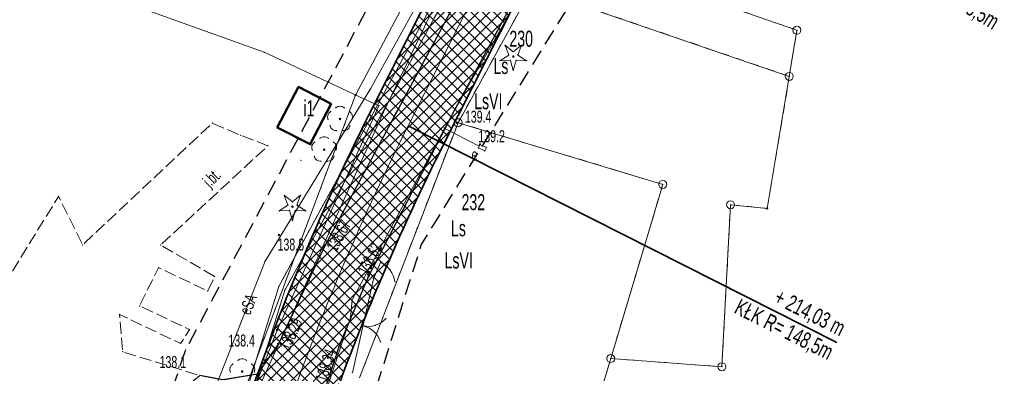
# Model space of a CAD drawing. Extents: x 6456700 to 6518119, y 5963420 to 5980059.
# Tile 32 of 256: x 6511633 to 6511694, y 5964024 to 5964046. Entities that reach past the tile are written whole.
import ezdxf
from ezdxf.enums import TextEntityAlignment as Align

# ---------------------------------------------------------------- set-up
doc = ezdxf.new("R2010")
doc.units = 0
doc.header["$MEASUREMENT"] = 0
for name, pattern in [('L_0_03', [1, 0.5, -0.5]), ('L_0_04', [1.5, 1, -0.5]), ('L_0_52', [1, 0.75, -0.25])]:
    doc.linetypes.add(name, pattern=pattern)
doc.layers.get('0').update_dxf_attribs({"color": 2, "linetype": 'CONTINUOUS', "lineweight": 5})
for name, color, linetype, lineweight in [('18mm Kreska ciągła', 7, 'CONTINUOUS', 18), ('202_punkt_graniczny', 7, 'CONTINUOUS', 18), ('203_punkt_graniczny', 7, 'CONTINUOUS', 18), ('209_oznaczenie_konturu_klasyfikacyjnego', 96, 'CONTINUOUS', 18), ('210_oznaczenie_konturu_uzytku_gruntowego', 96, 'CONTINUOUS', 18), ('211_numer_dzialki_ewidencyjnej', 7, 'CONTINUOUS', 18), ('218_kontur_uzytku_gruntowego', 96, 'L_0_03', 18), ('219_dzialka_ewidencyjna', 7, 'CONTINUOUS', 18), ('312_budynek_ewidencyjny', 7, 'CONTINUOUS', 18), ('312_oznaczenie_budynku_ewidencyjnego_Atr117', 7, 'CONTINUOUS', 18), ('35mm Ciągła', 7, 'CONTINUOUS', 35), ('brama', 7, 'CONTINUOUS', 18), ('drzewo_iglaste', 7, 'CONTINUOUS', 18), ('drzewo_lisciaste', 7, 'CONTINUOUS', 18), ('furtka', 7, 'CONTINUOUS', 18), ('jezdnia', 7, 'CONTINUOUS', 18), ('jezdnia_Atr17', 7, 'CONTINUOUS', 18), ('komora_podziemna', 7, 'CONTINUOUS', 18), ('komora_podziemna_Atr17', 7, 'CONTINUOUS', 18), ('kraweznik', 7, 'CONTINUOUS', 18), ('ogrodzenie_trwale', 7, 'CONTINUOUS', 18), ('pikieta_naturalna', 7, 'CONTINUOUS', 18), ('pikieta_naturalna_Atr2', 7, 'CONTINUOUS', 18), ('pikieta_sztuczna', 7, 'CONTINUOUS', 18), ('pikieta_sztuczna_Atr2', 7, 'CONTINUOUS', 18), ('przewod_elektroenergetyczny_podziemny', 7, 'CONTINUOUS', 18), ('przewod_elektroenergetyczny_podziemny_Atr1', 7, 'CONTINUOUS', 18), ('przewod_kanalizacyjny', 7, 'CONTINUOUS', 18), ('przewod_kanalizacyjny___ob__projektowany', 7, 'CONTINUOUS', 18), ('przewod_wodociagowy', 7, 'CONTINUOUS', 18), ('przewod_wodociagowy___ob__projektowany', 7, 'CONTINUOUS', 18), ('Zakres', 7, 'CONTINUOUS', 18)]:
    doc.layers.add(name, color=color, linetype=linetype, lineweight=lineweight)
doc.styles.get("Standard").update_dxf_attribs({"font": 'txt', "width": 0.75})
doc.styles.add('Znaczniki', font='GOTHIC.TTF', dxfattribs={"width": 0.7})

# ---------------------------------------------------------------- blocks, each defined once
blk = doc.blocks.new('mdcp_nowa')
at = {"layer": '203_punkt_graniczny', "linetype": 'Continuous', "lineweight": 18, "true_color": 0x000000}
for points in [[(6494384.79, 5980492.235, 1), (6494384.79, 5980492.325, 1)], [(6494410.49, 5980485.165, 1), (6494410.49, 5980485.255, 1)]]:
    blk.add_hatch(color=18, dxfattribs=at).paths.add_polyline_path(points)
at = {"layer": 'drzewo_iglaste', "linetype": 'Continuous', "lineweight": 18, "true_color": 0x009900}
for points in [[(6494394.64, 5980494.64, 1), (6494394.64, 5980494.74, 1)], [(6494380.85, 5980485.27, 1), (6494380.85, 5980485.37, 1)]]:
    blk.add_hatch(color=94, dxfattribs=at).paths.add_polyline_path(points)
at = {"layer": 'drzewo_lisciaste', "linetype": 'Continuous', "lineweight": 18, "true_color": 0x009900}
for points in [[(6494383.82, 5980490.74, 1), (6494383.82, 5980490.84, 1)], [(6494382.83, 5980488.83, 1), (6494382.83, 5980488.93, 1)], [(6494377.71, 5980474.98, 1), (6494377.71, 5980475.08, 1)]]:
    blk.add_hatch(color=94, dxfattribs=at).paths.add_polyline_path(points)
at = {"layer": 'pikieta_naturalna', "linetype": 'Continuous', "lineweight": 18, "true_color": 0x000000}
for points in [[(6494391.12, 5980490.515, 1), (6494391.12, 5980490.605, 1)], [(6494392.56, 5980489.155, 1), (6494392.56, 5980489.245, 1)], [(6494380, 5980483.505, 1), (6494380, 5980483.595, 1)], [(6494379.89, 5980477.575, 1), (6494379.89, 5980477.665, 1)]]:
    blk.add_hatch(color=18, dxfattribs=at).paths.add_polyline_path(points)
at = {"layer": 'pikieta_sztuczna', "linetype": 'Continuous', "lineweight": 18, "true_color": 0x000000}
for points in [[(6494382.89, 5980482.865, 1), (6494382.89, 5980482.955, 1)], [(6494385.61, 5980480.965, 1), (6494385.61, 5980481.055, 1)], [(6494379.97, 5980476.705, 1), (6494379.97, 5980476.795, 1)], [(6494383.82, 5980476.735, 1), (6494383.82, 5980476.825, 1)]]:
    blk.add_hatch(color=18, dxfattribs=at).paths.add_polyline_path(points)
at = {"layer": '202_punkt_graniczny', "color": 7, "linetype": 'Continuous', "lineweight": 18}
for centre in [(6494412.36, 5980496.33), (6494411.88, 5980493.45), (6494391.19, 5980490.56), (6494403.98, 5980486.71), (6494408.21, 5980485.44), (6494400.73, 5980475.84), (6494407.67, 5980475.33)]:
    blk.add_circle(centre, 0.25, dxfattribs=at)
at = {"layer": '202_punkt_graniczny'}
for p in [(6494412.36, 5980496.33), (6494411.88, 5980493.45), (6494391.19, 5980490.56), (6494403.98, 5980486.71), (6494408.21, 5980485.44), (6494400.73, 5980475.84), (6494407.67, 5980475.33)]:
    blk.add_point(p, dxfattribs=at)
at = {"layer": '203_punkt_graniczny', "color": 7, "linetype": 'Continuous', "lineweight": 18}
for centre in [(6494384.79, 5980492.28), (6494410.49, 5980485.21)]:
    blk.add_circle(centre, 0.045, dxfattribs=at)
at = {"layer": '203_punkt_graniczny'}
for p in [(6494384.79, 5980492.28), (6494410.49, 5980485.21)]:
    blk.add_point(p, dxfattribs=at)
at = {"layer": '218_kontur_uzytku_gruntowego', "lineweight": 18, "flags": 128}
for points in [[(6494384.79, 5980492.28), (6494405.88, 5980531.92)], [(6494395.8, 5980498.95), (6494391.19, 5980490.56)], [(6494411.88, 5980493.45), (6494395.8, 5980498.95)], [(6494412.36, 5980496.33), (6494405.04, 5980498.87)], [(6494411.88, 5980493.45), (6494412.36, 5980496.33)], [(6494410.49, 5980485.21), (6494411.88, 5980493.45)], [(6494356.86, 5980417.99), (6494384.79, 5980492.28)], [(6494391.19, 5980490.56), (6494385.04, 5980474.64)], [(6494403.98, 5980486.71), (6494391.19, 5980490.56)], [(6494400.73, 5980475.84), (6494403.98, 5980486.71)], [(6494407.67, 5980475.33), (6494408.21, 5980485.44)], [(6494408.21, 5980485.44), (6494410.49, 5980485.21)], [(6494398.76, 5980469.28), (6494400.73, 5980475.84)], [(6494400.73, 5980475.84), (6494407.67, 5980475.33)]]:
    blk.add_lwpolyline(points, dxfattribs=at)
at = {"layer": '218_kontur_uzytku_gruntowego'}
for p in [(6494412.36, 5980496.33), (6494412.36, 5980496.33), (6494411.88, 5980493.45), (6494411.88, 5980493.45), (6494411.88, 5980493.45), (6494411.88, 5980493.45), (6494384.79, 5980492.28), (6494384.79, 5980492.28), (6494384.79, 5980492.28), (6494384.79, 5980492.28), (6494391.19, 5980490.56), (6494391.19, 5980490.56), (6494391.19, 5980490.56), (6494391.19, 5980490.56), (6494391.19, 5980490.56), (6494391.19, 5980490.56), (6494403.98, 5980486.71), (6494403.98, 5980486.71), (6494403.98, 5980486.71), (6494403.98, 5980486.71), (6494408.21, 5980485.44), (6494408.21, 5980485.44), (6494410.49, 5980485.21), (6494410.49, 5980485.21), (6494400.73, 5980475.84), (6494400.73, 5980475.84), (6494400.73, 5980475.84), (6494400.73, 5980475.84), (6494407.67, 5980475.33), (6494407.67, 5980475.33)]:
    blk.add_point(p, dxfattribs=at)
at = {"layer": '219_dzialka_ewidencyjna', "color": 3, "linetype": 'Continuous', "lineweight": 18, "flags": 128}
for points in [[(6494384.79, 5980492.28), (6494405.88, 5980531.92)], [(6494395.8, 5980498.95), (6494391.19, 5980490.56)], [(6494395.8, 5980498.95), (6494411.88, 5980493.45)], [(6494405.04, 5980498.87), (6494412.36, 5980496.33)], [(6494411.88, 5980493.45), (6494412.36, 5980496.33)], [(6494411.88, 5980493.45), (6494410.49, 5980485.21)], [(6494384.79, 5980492.28), (6494356.86, 5980417.99)], [(6494391.19, 5980490.56), (6494385.04, 5980474.64)], [(6494391.19, 5980490.56), (6494403.98, 5980486.71)], [(6494403.98, 5980486.71), (6494400.73, 5980475.84)], [(6494408.21, 5980485.44), (6494407.67, 5980475.33)], [(6494410.49, 5980485.21), (6494408.21, 5980485.44)], [(6494398.76, 5980469.28), (6494400.73, 5980475.84)], [(6494400.73, 5980475.84), (6494407.67, 5980475.33)]]:
    blk.add_lwpolyline(points, dxfattribs=at)
at = {"layer": '219_dzialka_ewidencyjna', "color": 3}
for p in [(6494412.36, 5980496.33), (6494412.36, 5980496.33), (6494411.88, 5980493.45), (6494411.88, 5980493.45), (6494411.88, 5980493.45), (6494384.79, 5980492.28), (6494384.79, 5980492.28), (6494391.19, 5980490.56), (6494391.19, 5980490.56), (6494391.19, 5980490.56), (6494403.98, 5980486.71), (6494403.98, 5980486.71), (6494408.21, 5980485.44), (6494408.21, 5980485.44), (6494410.49, 5980485.21), (6494410.49, 5980485.21), (6494400.73, 5980475.84), (6494400.73, 5980475.84), (6494400.73, 5980475.84), (6494407.67, 5980475.33), (6494407.67, 5980475.33)]:
    blk.add_point(p, dxfattribs=at)
at = {"layer": '312_budynek_ewidencyjny', "color": 7, "linetype": 'Continuous', "lineweight": 50, "flags": 128}
for points in [[(6494379.9, 5980490.25), (6494381.22, 5980492.79)], [(6494381.22, 5980492.79), (6494383.27, 5980491.73)], [(6494383.27, 5980491.73), (6494381.96, 5980489.21)], [(6494381.96, 5980489.21), (6494379.9, 5980490.25)]]:
    blk.add_lwpolyline(points, dxfattribs=at)
at = {"layer": '312_budynek_ewidencyjny'}
for p in [(6494381.22, 5980492.79), (6494381.22, 5980492.79), (6494383.27, 5980491.73), (6494383.27, 5980491.73), (6494379.9, 5980490.25), (6494379.9, 5980490.25), (6494381.96, 5980489.21), (6494381.96, 5980489.21)]:
    blk.add_point(p, dxfattribs=at)
at = {"layer": 'brama', "color": 7, "linetype": 'Continuous', "lineweight": 18, "flags": 128}
blk.add_lwpolyline([(6494385.91, 5980480.82), (6494384.59, 5980474.95)], dxfattribs=at)
at = {"layer": 'brama', "color": 7, "linetype": 'Continuous', "lineweight": 18}
for centre, start, end in [((6494385.579, 5980479.348), 257.327, 317.327), ((6494384.921, 5980476.422), 17.327, 77.327)]:
    blk.add_arc(centre, 1.5, start, end, dxfattribs=at)
at = {"layer": 'brama'}
for p in [(6494385.91, 5980480.82), (6494385.25, 5980477.885), (6494385.25, 5980477.885), (6494386.026, 5980477.917), (6494386.682, 5980478.332), (6494385.938, 5980477.524), (6494386.353, 5980476.868), (6494384.59, 5980474.95)]:
    blk.add_point(p, dxfattribs=at)
at = {"layer": 'drzewo_iglaste', "color": 94, "linetype": 'Continuous', "lineweight": 13, "flags": 128}
for points in [[(6494394.357, 5980494.783), (6494394.128, 5980495.396)], [(6494394.128, 5980495.396), (6494394.64, 5980494.989)], [(6494394.64, 5980494.989), (6494395.152, 5980495.396)], [(6494395.152, 5980495.396), (6494394.923, 5980494.783)], [(6494393.812, 5980494.422), (6494394.357, 5980494.783)], [(6494394.465, 5980494.45), (6494393.812, 5980494.422)], [(6494394.64, 5980493.82), (6494394.465, 5980494.45)], [(6494394.815, 5980494.45), (6494394.64, 5980493.82)], [(6494395.468, 5980494.422), (6494394.815, 5980494.45)], [(6494394.923, 5980494.783), (6494395.468, 5980494.422)], [(6494380.567, 5980485.413), (6494380.338, 5980486.026)], [(6494380.338, 5980486.026), (6494380.85, 5980485.619)], [(6494380.85, 5980485.619), (6494381.362, 5980486.026)], [(6494381.362, 5980486.026), (6494381.133, 5980485.413)], [(6494380.022, 5980485.052), (6494380.567, 5980485.413)], [(6494381.133, 5980485.413), (6494381.678, 5980485.052)], [(6494380.675, 5980485.08), (6494380.022, 5980485.052)], [(6494380.85, 5980484.45), (6494380.675, 5980485.08)], [(6494381.025, 5980485.08), (6494380.85, 5980484.45)], [(6494381.678, 5980485.052), (6494381.025, 5980485.08)]]:
    blk.add_lwpolyline(points, dxfattribs=at)
at = {"layer": 'drzewo_iglaste', "color": 94, "linetype": 'Continuous', "lineweight": 18}
for centre in [(6494394.64, 5980494.69), (6494380.85, 5980485.32)]:
    blk.add_circle(centre, 0.05, dxfattribs=at)
at = {"layer": 'drzewo_iglaste'}
for p in [(6494394.128, 5980495.396), (6494394.128, 5980495.396), (6494394.64, 5980494.989), (6494394.64, 5980494.989), (6494395.152, 5980495.396), (6494395.152, 5980495.396), (6494393.812, 5980494.422), (6494393.812, 5980494.422), (6494394.357, 5980494.783), (6494394.357, 5980494.783), (6494394.465, 5980494.45), (6494394.465, 5980494.45), (6494394.64, 5980494.69), (6494394.815, 5980494.45), (6494394.815, 5980494.45), (6494394.923, 5980494.783), (6494394.923, 5980494.783), (6494395.468, 5980494.422), (6494395.468, 5980494.422), (6494394.64, 5980493.82), (6494394.64, 5980493.82), (6494380.338, 5980486.026), (6494380.338, 5980486.026), (6494381.362, 5980486.026), (6494381.362, 5980486.026), (6494380.567, 5980485.413), (6494380.567, 5980485.413), (6494380.85, 5980485.619), (6494380.85, 5980485.619), (6494380.85, 5980485.32), (6494381.133, 5980485.413), (6494381.133, 5980485.413), (6494380.022, 5980485.052), (6494380.022, 5980485.052), (6494380.675, 5980485.08), (6494380.675, 5980485.08), (6494381.025, 5980485.08), (6494381.025, 5980485.08), (6494381.678, 5980485.052), (6494381.678, 5980485.052), (6494380.85, 5980484.45), (6494380.85, 5980484.45)]:
    blk.add_point(p, dxfattribs=at)
at = {"layer": 'drzewo_lisciaste', "color": 94, "linetype": 'Continuous', "lineweight": 18}
for centre in [(6494383.82, 5980490.79), (6494382.83, 5980488.88), (6494377.71, 5980475.03)]:
    blk.add_circle(centre, 0.05, dxfattribs=at)
at = {"layer": 'drzewo_lisciaste', "color": 94, "linetype": 'Continuous', "lineweight": 13}
for centre, start, end in [((6494383.82, 5980491.19), 49.272, 130.728), ((6494383.44, 5980490.914), 121.308, 202.548), ((6494384.2, 5980490.914), 337.452, 58.692), ((6494383.585, 5980490.466), 193.221, 274.871), ((6494384.055, 5980490.466), 265.129, 346.779), ((6494382.83, 5980489.28), 49.272, 130.728), ((6494382.45, 5980489.004), 121.308, 202.548), ((6494383.21, 5980489.004), 337.452, 58.692), ((6494382.595, 5980488.556), 193.221, 274.871), ((6494383.065, 5980488.556), 265.129, 346.779), ((6494377.33, 5980475.154), 121.308, 202.548), ((6494377.71, 5980475.43), 49.272, 130.728), ((6494378.09, 5980475.154), 337.452, 58.692)]:
    blk.add_arc(centre, 0.4, start, end, dxfattribs=at)
at = {"layer": 'drzewo_lisciaste'}
for p in [(6494383.559, 5980491.493), (6494383.82, 5980491.59), (6494384.081, 5980491.493), (6494383.06, 5980491.038), (6494383.071, 5980490.761), (6494383.232, 5980491.256), (6494383.82, 5980490.79), (6494384.408, 5980491.256), (6494384.569, 5980490.761), (6494384.58, 5980491.038), (6494383.196, 5980490.375), (6494383.35, 5980490.142), (6494383.619, 5980490.067), (6494384.021, 5980490.067), (6494384.29, 5980490.142), (6494384.444, 5980490.375), (6494382.569, 5980489.583), (6494382.83, 5980489.68), (6494383.091, 5980489.583), (6494382.07, 5980489.128), (6494382.081, 5980488.851), (6494382.242, 5980489.346), (6494382.83, 5980488.88), (6494383.418, 5980489.346), (6494383.579, 5980488.851), (6494383.59, 5980489.128), (6494382.206, 5980488.465), (6494382.36, 5980488.232), (6494383.3, 5980488.232), (6494383.454, 5980488.465), (6494382.629, 5980488.157), (6494383.031, 5980488.157), (6494377.122, 5980475.496), (6494377.449, 5980475.733), (6494377.71, 5980475.83), (6494377.971, 5980475.733), (6494378.298, 5980475.496), (6494376.95, 5980475.278), (6494376.961, 5980475.001), (6494377.71, 5980475.03), (6494378.459, 5980475.001), (6494378.47, 5980475.278)]:
    blk.add_point(p, dxfattribs=at)
at = {"layer": 'furtka', "color": 7, "linetype": 'Continuous', "lineweight": 18, "flags": 128}
blk.add_lwpolyline([(6494386.35, 5980481.84), (6494385.91, 5980480.82)], dxfattribs=at)
at = {"layer": 'furtka', "color": 7, "linetype": 'Continuous', "lineweight": 18}
blk.add_arc((6494385.757, 5980480.462), 1.5, 6.666, 66.666, dxfattribs=at)
at = {"layer": 'furtka'}
for p in [(6494386.35, 5980481.84), (6494386.351, 5980481.84), (6494386.96, 5980481.358), (6494385.91, 5980480.82), (6494387.247, 5980480.636)]:
    blk.add_point(p, dxfattribs=at)
at = {"layer": 'jezdnia', "color": 7, "linetype": 'L_0_52', "lineweight": 18, "flags": 128}
for points in [[(6494379.042, 5980205.355), (6494370.45, 5980215.77), (6494359.26, 5980229.24), (6494350.5, 5980239.82), (6494339.7, 5980252.95), (6494336.61, 5980259.13), (6494333.07, 5980266.18), (6494330.52, 5980271.55), (6494329.52, 5980273.86), (6494327.36, 5980280.45), (6494325.85, 5980287.51), (6494325.03, 5980292.79), (6494325.01, 5980298.89), (6494326.29, 5980307.39), (6494327.89, 5980313.55), (6494331.08, 5980323.3), (6494333.2, 5980329.82), (6494336.64, 5980339.86), (6494338.43, 5980344.74), (6494343.18, 5980357.69), (6494347.78, 5980370.45), (6494349.48, 5980375.48), (6494354.04, 5980390.75), (6494352.32, 5980395.68), (6494357.03, 5980411.08), (6494361.23, 5980414.73), (6494366, 5980430.68), (6494370.3, 5980444.82), (6494371.15, 5980446.91), (6494375.47, 5980461.29), (6494375.75, 5980465.48), (6494375.18, 5980467.78), (6494374.35, 5980469.42), (6494371.15, 5980471.55), (6494375.07, 5980474.78), (6494376.5, 5980474.51), (6494378.65, 5980474.86), (6494379.97, 5980476.75), (6494382.89, 5980482.91), (6494394.43, 5980504.41), (6494396.68, 5980509.18), (6494397.56, 5980513.25), (6494397.03, 5980515.6), (6494395.56, 5980517.85), (6494398.63, 5980521.01), (6494399.16, 5980521.01), (6494402.03, 5980519.87), (6494404.28, 5980515.27), (6494407.43, 5980515.58), (6494404.79, 5980512.24), (6494403.37, 5980510.89), (6494402.78, 5980510.36), (6494400.53, 5980507.9), (6494398.16, 5980504.63), (6494391.04, 5980491.44), (6494385.61, 5980481.01), (6494383.82, 5980476.78), (6494378.9, 5980461.73), (6494373.96, 5980446.06), (6494373.47, 5980443.93), (6494369.12, 5980430), (6494367.09, 5980423.07), (6494366.46, 5980420.98), (6494364.17, 5980413.15), (6494352.58, 5980374.75), (6494350.86, 5980369.56), (6494346.16, 5980356.53), (6494340.78, 5980341.91), (6494336.32, 5980328.77), (6494333.97, 5980321.61), (6494330.37, 5980310.3), (6494329.56, 5980306.83), (6494328.8, 5980302.75), (6494328.17, 5980297.83), (6494328.48, 5980291.97), (6494329.06, 5980287.64), (6494330.85, 5980279.62), (6494332.58, 5980274.8), (6494333.58, 5980272.52), (6494336.35, 5980266.75), (6494340.04, 5980259.2), (6494342.54, 5980254.89), (6494352.41, 5980242.52), (6494362.09, 5980230.97), (6494370.78, 5980220.42), (6494371.58, 5980219.4), (6494373.43, 5980217.24), (6494381.565, 5980207.291)], [(6494333.07, 5980266.18), (6494330.52, 5980271.55), (6494329.52, 5980273.86), (6494327.36, 5980280.45), (6494325.85, 5980287.51), (6494325.03, 5980292.79), (6494325.01, 5980298.89), (6494326.29, 5980307.39), (6494327.89, 5980313.55), (6494331.08, 5980323.3), (6494333.2, 5980329.82), (6494336.64, 5980339.86), (6494338.43, 5980344.74), (6494343.18, 5980357.69), (6494347.78, 5980370.45), (6494349.48, 5980375.48), (6494354.04, 5980390.75), (6494352.32, 5980395.68), (6494357.03, 5980411.08), (6494361.23, 5980414.73), (6494366, 5980430.68), (6494370.3, 5980444.82), (6494371.15, 5980446.91), (6494375.47, 5980461.29), (6494375.75, 5980465.48), (6494375.18, 5980467.78), (6494374.35, 5980469.42), (6494371.15, 5980471.55), (6494375.07, 5980474.78), (6494376.5, 5980474.51), (6494378.65, 5980474.86), (6494379.97, 5980476.75), (6494382.89, 5980482.91), (6494394.43, 5980504.41), (6494396.68, 5980509.18), (6494397.56, 5980513.25), (6494397.03, 5980515.6), (6494395.56, 5980517.85), (6494398.63, 5980521.01), (6494399.16, 5980521.01), (6494402.03, 5980519.87), (6494404.28, 5980515.27), (6494407.43, 5980515.58), (6494404.79, 5980512.24), (6494403.37, 5980510.89), (6494402.78, 5980510.36), (6494400.53, 5980507.9), (6494398.16, 5980504.63), (6494391.04, 5980491.44), (6494385.61, 5980481.01), (6494383.82, 5980476.78), (6494378.9, 5980461.73), (6494373.96, 5980446.06), (6494373.47, 5980443.93), (6494369.12, 5980430), (6494367.09, 5980423.07), (6494366.46, 5980420.98), (6494364.17, 5980413.15), (6494352.58, 5980374.75), (6494350.86, 5980369.56), (6494346.16, 5980356.53), (6494340.78, 5980341.91), (6494336.32, 5980328.77), (6494333.97, 5980321.61), (6494330.37, 5980310.3), (6494329.56, 5980306.83), (6494328.8, 5980302.75), (6494328.17, 5980297.83), (6494328.48, 5980291.97), (6494329.06, 5980287.64), (6494330.85, 5980279.62), (6494332.58, 5980274.8), (6494333.58, 5980272.52), (6494336.35, 5980266.75), (6494339.19, 5980259.41), (6494334.28, 5980263.76)], [(6494302.94, 5980427.67), (6494308.98, 5980434.14), (6494326.24, 5980451.88), (6494338.53, 5980464.37), (6494340.97, 5980466.82), (6494351.38, 5980477.81), (6494353.52, 5980482.26), (6494352.91, 5980480.84), (6494362.03, 5980479.15), (6494366.24, 5980485.96), (6494367.75, 5980482.93), (6494375.84, 5980490.53), (6494377.61, 5980489.77), (6494379.32, 5980489.12), (6494372.61, 5980482.92), (6494375.99, 5980480.96), (6494375.56, 5980480.05), (6494372.49, 5980481.51), (6494371.3, 5980479.13), (6494374.42, 5980477.65), (6494373.86, 5980476.78), (6494370.05, 5980478.59), (6494370.24, 5980476.26), (6494375.07, 5980474.78), (6494371.15, 5980471.55), (6494369.81, 5980473.18), (6494352.95, 5980455.73), (6494350.81, 5980453.59), (6494345.82, 5980448.73), (6494329.91, 5980432.43), (6494313.72, 5980415.99), (6494310, 5980414.05), (6494306.23, 5980414.06), (6494303.13, 5980416.24), (6494301.74, 5980419.59), (6494302.31, 5980423.9)]]:
    blk.add_lwpolyline(points, close=True, dxfattribs=at)
at = {"layer": 'jezdnia'}
for p in [(6494391.04, 5980491.44), (6494391.04, 5980491.44), (6494375.84, 5980490.53), (6494377.61, 5980489.77), (6494379.32, 5980489.12), (6494366.24, 5980485.96), (6494367.75, 5980482.93), (6494372.61, 5980482.92), (6494382.89, 5980482.91), (6494382.89, 5980482.91), (6494372.49, 5980481.51), (6494375.99, 5980480.96), (6494385.61, 5980481.01), (6494385.61, 5980481.01), (6494375.56, 5980480.05), (6494371.3, 5980479.13), (6494370.05, 5980478.59), (6494374.42, 5980477.65), (6494373.86, 5980476.78), (6494379.97, 5980476.75), (6494379.97, 5980476.75), (6494383.82, 5980476.78), (6494383.82, 5980476.78), (6494370.24, 5980476.26)]:
    blk.add_point(p, dxfattribs=at)
at = {"layer": 'komora_podziemna', "color": 1, "linetype": 'Continuous', "lineweight": 18, "flags": 128}
blk.add_lwpolyline([(6494392.96, 5980489.02), (6494392.86, 5980488.8), (6494392.46, 5980488.98), (6494392.56, 5980489.2)], close=True, dxfattribs=at)
at = {"layer": 'komora_podziemna'}
for p in [(6494392.46, 5980488.98), (6494392.56, 5980489.2), (6494392.96, 5980489.02), (6494392.86, 5980488.8)]:
    blk.add_point(p, dxfattribs=at)
at = {"layer": 'kraweznik', "color": 7, "linetype": 'Continuous', "lineweight": 25, "flags": 128}
for points in [[(6494397.03, 5980515.6), (6494397.56, 5980513.25), (6494396.68, 5980509.18), (6494394.43, 5980504.41), (6494382.89, 5980482.91), (6494379.97, 5980476.75), (6494378.65, 5980474.86), (6494376.5, 5980474.51), (6494375.07, 5980474.78)], [(6494330.37, 5980310.3), (6494333.97, 5980321.61), (6494336.32, 5980328.77), (6494340.78, 5980341.91), (6494346.16, 5980356.53), (6494350.86, 5980369.56), (6494352.58, 5980374.75), (6494364.17, 5980413.15), (6494366.46, 5980420.98), (6494367.09, 5980423.07), (6494373.47, 5980443.93), (6494373.96, 5980446.06), (6494378.9, 5980461.73), (6494383.82, 5980476.78), (6494385.61, 5980481.01), (6494391.04, 5980491.44), (6494398.16, 5980504.63), (6494400.53, 5980507.9), (6494402.78, 5980510.36), (6494403.37, 5980510.89), (6494404.79, 5980512.24)]]:
    blk.add_lwpolyline(points, dxfattribs=at)
at = {"layer": 'kraweznik'}
for p in [(6494391.04, 5980491.44), (6494382.89, 5980482.91), (6494385.61, 5980481.01), (6494379.97, 5980476.75), (6494383.82, 5980476.78)]:
    blk.add_point(p, dxfattribs=at)
at = {"layer": 'ogrodzenie_trwale'}
for p in [(6494383.27, 5980491.73), (6494391.12, 5980490.56), (6494377.61, 5980489.77), (6494379.32, 5980489.12), (6494381.96, 5980489.19), (6494381.39, 5980488.21), (6494381.39, 5980488.21), (6494386.35, 5980481.84), (6494384.59, 5980474.95), (6494384.59, 5980474.95)]:
    blk.add_point(p, dxfattribs=at)
at = {"layer": 'pikieta_naturalna', "color": 7, "linetype": 'Continuous', "lineweight": 18}
for centre in [(6494391.12, 5980490.56), (6494392.56, 5980489.2), (6494380, 5980483.55), (6494379.89, 5980477.62)]:
    blk.add_circle(centre, 0.045, dxfattribs=at)
at = {"layer": 'pikieta_naturalna'}
for p in [(6494391.12, 5980490.56), (6494392.56, 5980489.2), (6494380, 5980483.55), (6494379.89, 5980477.62)]:
    blk.add_point(p, dxfattribs=at)
at = {"layer": 'pikieta_sztuczna', "color": 7, "linetype": 'Continuous', "lineweight": 18}
for centre in [(6494382.89, 5980482.91), (6494385.61, 5980481.01), (6494379.97, 5980476.75), (6494383.82, 5980476.78)]:
    blk.add_circle(centre, 0.045, dxfattribs=at)
at = {"layer": 'pikieta_sztuczna'}
for p in [(6494382.89, 5980482.91), (6494385.61, 5980481.01), (6494379.97, 5980476.75), (6494383.82, 5980476.78)]:
    blk.add_point(p, dxfattribs=at)
at = {"layer": 'przewod_elektroenergetyczny_podziemny', "color": 1, "linetype": 'Continuous', "lineweight": 18, "flags": 128}
for points in [[(6494382.27, 5980535.77), (6494377.2, 5980536.55), (6494375.92, 5980528.64), (6494375.74, 5980526.27), (6494388.71, 5980524.79), (6494400.86, 5980522.84), (6494406.03, 5980518.42), (6494407.08, 5980517.13), (6494407.01, 5980516.12), (6494405.75, 5980514.43), (6494401.67, 5980508.82), (6494395.99, 5980500.15), (6494390.99, 5980491.39), (6494384.57, 5980479.51), (6494384.48, 5980478.4), (6494382.76, 5980473.26), (6494378.35, 5980458.67), (6494374.63, 5980446.16), (6494370.95, 5980434.41), (6494367.5, 5980422.96)], [(6494356.13, 5980416.88), (6494356.96, 5980416.54), (6494367.43, 5980447), (6494372.59, 5980465.3), (6494379.14, 5980481.92), (6494385.73, 5980492.67), (6494393.32, 5980506.42), (6494402.25, 5980522.72), (6494390.92, 5980527.88), (6494388.45, 5980532.65)], [(6494390.32, 5980490.22), (6494392.51, 5980489.1)]]:
    blk.add_lwpolyline(points, dxfattribs=at)
at = {"layer": 'przewod_elektroenergetyczny_podziemny'}
for p in [(6494385.73, 5980492.67), (6494390.99, 5980491.39), (6494390.32, 5980490.22), (6494392.51, 5980489.1), (6494379.14, 5980481.92), (6494384.57, 5980479.51), (6494384.48, 5980478.4)]:
    blk.add_point(p, dxfattribs=at)
at = {"layer": 'przewod_kanalizacyjny', "color": 34, "linetype": 'Continuous', "lineweight": 18, "flags": 128}
for points in [[(6494512.58, 5980664.36), (6494475.85, 5980648.08), (6494448.95, 5980640.08), (6494435.82, 5980630.74), (6494434, 5980628.21), (6494423.39, 5980591.02), (6494422.96, 5980583.93), (6494407.05, 5980559.11), (6494413.79, 5980555.59), (6494408.53, 5980527.9), (6494395.33, 5980508.5), (6494379.99, 5980480.33), (6494362.15, 5980422.68)], [(6494396.94, 5980544.11), (6494395.78, 5980510.46), (6494386.53, 5980491.22), (6494365.69, 5980445.16)]]:
    blk.add_lwpolyline(points, dxfattribs=at)
at = {"layer": 'przewod_kanalizacyjny'}
for p in [(6494386.53, 5980491.22), (6494379.99, 5980480.33)]:
    blk.add_point(p, dxfattribs=at)
at = {"layer": 'przewod_kanalizacyjny___ob__projektowany', "color": 34, "linetype": 'L_0_52', "lineweight": 18, "flags": 128}
blk.add_lwpolyline([(6494395.33, 5980508.5), (6494379.99, 5980480.33)], dxfattribs=at)
at = {"layer": 'przewod_kanalizacyjny___ob__projektowany'}
blk.add_point((6494379.99, 5980480.33), dxfattribs=at)
at = {"layer": 'przewod_wodociagowy', "color": 5, "linetype": 'Continuous', "lineweight": 18, "flags": 128}
for points in [[(6494513.5, 5980663.95), (6494476.06, 5980647.42), (6494449.16, 5980639.62), (6494440.37, 5980633.47), (6494436.09, 5980630.48), (6494434.52, 5980628.04), (6494423.72, 5980591.82), (6494423.49, 5980583.76), (6494407.79, 5980559.35), (6494414.54, 5980555.87), (6494409.04, 5980527.84), (6494395.85, 5980508.25), (6494380.37, 5980480.1), (6494362.54, 5980422.62), (6494348.35, 5980374.02), (6494335.97, 5980340.4), (6494332.73, 5980341.36), (6494294.76, 5980353), (6494262.61, 5980362.71)], [(6494368.2, 5980501.22), (6494367.63, 5980499.07), (6494379.09, 5980494.96), (6494386.25, 5980491.62), (6494379.89, 5980477.62), (6494375.26, 5980465.79), (6494368.21, 5980447.82), (6494367.19, 5980445.21), (6494363.76, 5980445.51), (6494361.36, 5980446.45)]]:
    blk.add_lwpolyline(points, dxfattribs=at)
at = {"layer": 'przewod_wodociagowy'}
for p in [(6494379.09, 5980494.96), (6494386.25, 5980491.62), (6494380.37, 5980480.1), (6494379.89, 5980477.62)]:
    blk.add_point(p, dxfattribs=at)
at = {"layer": 'przewod_wodociagowy___ob__projektowany', "color": 5, "linetype": 'L_0_52', "lineweight": 18, "flags": 128}
blk.add_lwpolyline([(6494395.85, 5980508.25), (6494380.37, 5980480.1)], dxfattribs=at)
at = {"layer": 'przewod_wodociagowy___ob__projektowany'}
blk.add_point((6494380.37, 5980480.1), dxfattribs=at)
at = {"layer": 'Zakres', "linetype": 'L_0_04', "lineweight": 25, "flags": 128}
blk.add_lwpolyline([(6495113.77, 5985050.22), (6495121.12, 5984877.07), (6495125.76, 5984757.87), (6495129.89, 5984649.81), (6495141.08, 5984611.3), (6495145.77, 5984544.53), (6495147.36, 5984487.27), (6495157.22, 5984392.07), (6495162.95, 5984387.45), (6495180.24, 5984384.16), (6495229.5, 5984386.61), (6495251.65, 5984373.41), (6495258.77, 5984357.12), (6495255.44, 5984330.44), (6495250.77, 5984304.39), (6495252.21, 5984282.78), (6495255.46, 5984256.45), (6495254.94, 5984238.25), (6495266.4, 5984211), (6495277.24, 5984182.33), (6495294.2, 5984133.19), (6495300.94, 5984095.37), (6495313.24, 5984037.69), (6495317.44, 5983978.18), (6495300.35, 5983922.18), (6495282.35, 5983883.38), (6495266.21, 5983862.23), (6495242.03, 5983839.67), (6495211.11, 5983816.86), (6495158.26, 5983772.66), (6495130.6, 5983651.16), (6495116.31, 5983543.43), (6495129.51, 5983346.73), (6495134.58, 5983264.71), (6495139.64, 5983186.97), (6495193.25, 5983077.94), (6495199.2, 5983041.97), (6495206.23, 5983026), (6495208.96, 5983004.88), (6495202.27, 5982979.48), (6495202.42, 5982950.13), (6495209.35, 5982897.38), (6495215.97, 5982850.34), (6495228.6, 5982809.97), (6495226.85, 5982778.82), (6495225.04, 5982750.56), (6495220.26, 5982723.37), (6495226.54, 5982679.97), (6495206.06, 5982669.48), (6495192.68, 5982657.71), (6495184.57, 5982648.65), (6495174.78, 5982624.58), (6495164.23, 5982604.61), (6495150.7, 5982588.3), (6495137.69, 5982582.43), (6495118.26, 5982573.75), (6495100.35, 5982558.42), (6495090.36, 5982544.99), (6495075.87, 5982519.06), (6495060.83, 5982499.68), (6495049.41, 5982485.49), (6495035.07, 5982459.7), (6495006.7, 5982406.64), (6494980.89, 5982351.84), (6494944.35, 5982293.29), (6494925.72, 5982250.11), (6494905.2, 5982190.37), (6494898.43, 5982153.5), (6494879.51, 5982063.89), (6494864.14, 5981992.66), (6494816.93, 5981768.61), (6494777.79, 5981577.7), (6494739.84, 5981394.72), (6494718.65, 5981297.89), (6494716.45, 5981237.31), (6494738.62, 5981208.21), (6494776.48, 5981173.06), (6494817.16, 5981137.44), (6494847.63, 5981109.8), (6494877.39, 5981077.08), (6494912.75, 5981030.55), (6494916.06, 5981014.71), (6494903.86, 5980957.01), (6494916.13, 5980953.51), (6494892.32, 5980927.59), (6494850.7, 5980858.8), (6494806.81, 5980779.89), (6494785.1, 5980753.49), (6494715.22, 5980723.29), (6494679.96, 5980686.78), (6494651.35, 5980651.29), (6494549.14, 5980683.24), (6494511.84, 5980659.66), (6494443.61, 5980630.33), (6494428.78, 5980598.6), (6494431.58, 5980579.46), (6494420.56, 5980549.76), (6494416.45, 5980528.2), (6494403.86, 5980507.16), (6494388.89, 5980482.96), (6494365.32, 5980407.99), (6494335.67, 5980315.15), (6494332.29, 5980297.41), (6494335.1, 5980278.18), (6494347.25, 5980254.84), (6494336.79, 5980250.09), (6494300.04, 5980271.34), (6494320.8, 5980301.43), (6494336.81, 5980349.17), (6494344.85, 5980380.92), (6494360.85, 5980437.13), (6494374.18, 5980476.38), (6494386.14, 5980498.84), (6494403.02, 5980528.52), (6494411.33, 5980563.19), (6494420.84, 5980586.25), (6494420.25, 5980601.11), (6494434.95, 5980635.94), (6494446.75, 5980644.99), (6494465.77, 5980647.27), (6494513.02, 5980669.46), (6494507.85, 5980679.68), (6494547.89, 5980705.83), (6494570.06, 5980691.34), (6494636.17, 5980669.05), (6494706.14, 5980756.86), (6494742.78, 5980772.58), (6494798.53, 5980814.27), (6494826.12, 5980867.97), (6494849.57, 5980908.6), (6494845.35, 5980942.01), (6494853.94, 5980970.83), (6494891.08, 5980960.54), (6494890.11, 5980965.73), (6494903.94, 5981025.69), (6494869.98, 5981070.3), (6494770.97, 5981160.58), (6494728.18, 5981200.64), (6494706.13, 5981229.56), (6494707.94, 5981299.75), (6494728.84, 5981398.1), (6494767.06, 5981580.19), (6494806.17, 5981770.55), (6494854.36, 5981994.76), (6494869.73, 5982065.97), (6494888.61, 5982155.44), (6494891.67, 5982173.95), (6494895.82, 5982197.45), (6494916.38, 5982253.72), (6494935.47, 5982297.95), (6494954.97, 5982331.67), (6494972.09, 5982356.64), (6494997.76, 5982411.14), (6495026.29, 5982464.48), (6495041.09, 5982491.09), (6495052.99, 5982505.88), (6495067.51, 5982524.6), (6495081.94, 5982550.43), (6495092.99, 5982565.28), (6495112.86, 5982582.29), (6495133.59, 5982591.55), (6495144.48, 5982596.46), (6495155.87, 5982610.19), (6495165.7, 5982628.8), (6495175.96, 5982654.03), (6495185.62, 5982664.83), (6495200.4, 5982677.82), (6495212.49, 5982688.04), (6495209.64, 5982723.43), (6495215.22, 5982750.57), (6495216.87, 5982779.54), (6495218.31, 5982809.31), (6495206.86, 5982847.92), (6495199.44, 5982894.74), (6495192.11, 5982948.71), (6495190.16, 5982979.24), (6495183.47, 5983075.16), (6495129.79, 5983184.34), (6495124.6, 5983264.07), (6495119.53, 5983346.09), (6495106.27, 5983543.75), (6495120.74, 5983652.9), (6495148.75, 5983779.42), (6495204.15, 5983826.04), (6495273.41, 5983889.36), (6495288.53, 5983927.42), (6495300.83, 5983964.69), (6495303.91, 5983980.14), (6495301.32, 5984039.55), (6495291.1, 5984093.63), (6495284.5, 5984130.67), (6495267.84, 5984178.93), (6495257.12, 5984207.3), (6495244.96, 5984236.19), (6495244.79, 5984255.42), (6495242.25, 5984281.97), (6495240.71, 5984304.95), (6495245.55, 5984331.94), (6495248.51, 5984355.64), (6495243.77, 5984366.47), (6495226.98, 5984376.47), (6495179.54, 5984374.12), (6495158.61, 5984378.09), (6495147.7, 5984386.91), (6495137.38, 5984486.61), (6495135.78, 5984544.04), (6495131.18, 5984609.54), (6495119.95, 5984648.2), (6495115.76, 5984757.49), (6495111.12, 5984876.67), (6495103.73, 5985050.93), (6495109.36, 5985081.73), (6495120.41, 5985085.88)], close=True, dxfattribs=at)
at = {"layer": 'Zakres'}
for p in [(6494388.89, 5980482.96), (6494374.18, 5980476.38)]:
    blk.add_point(p, dxfattribs=at)
at = {"layer": '209_oznaczenie_konturu_klasyfikacyjnego', "lineweight": 20, "width": 0.66}
for p in [(6494392.2, 5980492.4), (6494390.35, 5980482.46)]:
    blk.add_text('LsVI', height=1, dxfattribs=at).set_placement(p, align=Align.TOP_LEFT)
at = {"layer": '210_oznaczenie_konturu_uzytku_gruntowego', "lineweight": 20, "width": 0.66}
for p in [(6494393.4, 5980494.6), (6494390.75, 5980484.47)]:
    blk.add_text('Ls', height=1, dxfattribs=at).set_placement(p, align=Align.TOP_LEFT)
at = {"layer": '211_numer_dzialki_ewidencyjnej', "color": 7, "lineweight": 20, "width": 0.66}
for s, p in [('230', (6494394.4, 5980496.3)), ('232', (6494391.41, 5980486.1))]:
    blk.add_text(s, height=1, dxfattribs=at).set_placement(p, align=Align.TOP_LEFT)
at = {"layer": '312_oznaczenie_budynku_ewidencyjnego_Atr117', "color": 7, "lineweight": 20, "width": 0.66}
blk.add_text('i1', height=1, dxfattribs=at).set_placement((6494381.53, 5980491.96), align=Align.TOP_LEFT)
at = {"layer": 'jezdnia_Atr17', "color": 7, "lineweight": 15, "width": 0.66}
blk.add_text('j.bt.', height=0.75, rotation=44, dxfattribs=at).set_placement((6494375.17, 5980487.02), align=Align.TOP_LEFT)
at = {"layer": 'komora_podziemna_Atr17', "color": 7, "lineweight": 15, "width": 0.66}
blk.add_text('e', height=0.75, dxfattribs=at).set_placement((6494392.04, 5980488.94), align=Align.TOP_LEFT)
at = {"layer": 'pikieta_naturalna_Atr2', "color": 7, "lineweight": 15, "width": 0.66}
for s, p in [('139.4', (6494391.62, 5980491.31)), ('139.2', (6494392.46, 5980490.09)), ('138.8', (6494379.92, 5980483.33)), ('138.4', (6494376.85, 5980477.34)), ('138.1', (6494372.55, 5980476))]:
    blk.add_text(s, height=0.75, dxfattribs=at).set_placement(p, align=Align.TOP_LEFT)
at = {"layer": 'pikieta_sztuczna_Atr2', "color": 7, "lineweight": 15, "width": 0.66}
for s, rotation, p in [('138.67', 61.8, (6494382.929, 5980482.805)), ('138.62', 62.5, (6494384.875, 5980481.336)), ('138.29', 65.7, (6494379.987, 5980476.609)), ('138.34', 71.9, (6494382.257, 5980474.573))]:
    blk.add_text(s, height=0.75, rotation=rotation, dxfattribs=at).set_placement(p, align=Align.TOP_LEFT)
at = {"layer": 'przewod_elektroenergetyczny_podziemny_Atr1', "color": 1, "lineweight": 15, "width": 0.66}
blk.add_text('eSA', height=0.75, rotation=68.5, dxfattribs=at).set_placement((6494377.504, 5980478.778), align=Align.TOP_LEFT)

msp = doc.modelspace()

# ---------------------------------------------------------------- block references
at = {"linetype": 'ByBlock'}
msp.add_blockref('mdcp_nowa', (17268.786, -16450.998), dxfattribs=at)

# ---------------------------------------------------------------- next in the draw order: hatches: boundary and pattern name
at = {"layer": '18mm Kreska ciągła'}
h = msp.add_hatch(dxfattribs=at)
h.set_pattern_fill('ANSI37', color=252, scale=4)
h.set_pattern_definition([(45, (6511584.6482, 5963836.2328), (-0.3535534, 0.3535534), []), (135, (6511584.6482, 5963836.2328), (-0.3535534, -0.3535534), [])])
h.paths.add_polyline_path([(6511584.648, 5963839.097), (6511587.535, 5963843.228, 0.069403), (6511591.8, 5963851.597), (6511600.266, 5963876.098, 0.012898), (6511608.043, 5963900.635), (6511625.076, 5963959.619, -0.015188), (6511629.749, 5963974.13), (6511647.149, 5964023.028, -0.031483), (6511654.631, 5964040.489), (6511666.152, 5964063.296, -0.087781), (6511671.583, 5964070.546), (6511672.656, 5964071.552, 0.15074), (6511676.748, 5964078.72), (6511683.845, 5964110.525), (6511685.647, 5964109.419), (6511687.266, 5964102.897), (6511681.628, 5964077.631, -0.15074), (6511676.075, 5964067.903), (6511675.001, 5964066.898, 0.087781), (6511670.614, 5964061.041), (6511659.094, 5964038.235, 0.031483), (6511651.86, 5964021.352), (6511634.459, 5963972.454, 0.015188), (6511629.88, 5963958.231), (6511612.847, 5963899.248, -0.012898), (6511604.992, 5963874.465), (6511596.526, 5963849.964, -0.069403), (6511591.634, 5963840.364), (6511588.747, 5963836.233)])

# ---------------------------------------------------------------- next in the draw order: linework, layer by layer
at = {"layer": '18mm Kreska ciągła', "color": 4, "ltscale": 0.1}
msp.add_lwpolyline([(6511586.698, 5963837.665), (6511589.584, 5963841.796, 0.069403), (6511594.163, 5963850.781), (6511602.629, 5963875.281, 0.012898), (6511610.445, 5963899.941), (6511627.478, 5963958.925, -0.015188), (6511632.104, 5963973.292), (6511649.504, 5964022.19, -0.031483), (6511656.862, 5964039.362), (6511668.383, 5964062.168, -0.087781), (6511673.292, 5964068.722), (6511674.365, 5964069.728, 0.15074), (6511679.188, 5964078.176), (6511685.917, 5964108.332)], format="xyb", dxfattribs=at)
at = {"layer": '35mm Ciągła'}
msp.add_line((6511656.862, 5964039.362), (6511683.64, 5964025.835), dxfattribs=at)
at = {"layer": '35mm Ciągła', "color": 6, "ltscale": 0.1}
for points in [[(6511591.8, 5963851.597), (6511600.266, 5963876.098, 0.012898), (6511608.043, 5963900.635), (6511625.076, 5963959.619, -0.015188), (6511629.749, 5963974.13), (6511647.149, 5964023.028, -0.031483), (6511654.631, 5964040.489), (6511666.152, 5964063.296, -0.087781), (6511671.583, 5964070.546), (6511672.656, 5964071.552, 0.15074), (6511676.748, 5964078.72), (6511683.845, 5964110.525)], [(6511687.266, 5964102.897), (6511681.628, 5964077.631, -0.15074), (6511676.075, 5964067.903), (6511675.001, 5964066.898, 0.087781), (6511670.614, 5964061.041), (6511659.094, 5964038.235, 0.031483), (6511651.86, 5964021.352), (6511634.459, 5963972.454, 0.015188), (6511629.88, 5963958.231), (6511612.847, 5963899.248, -0.012898), (6511604.992, 5963874.465), (6511596.526, 5963849.964, -0.069403)]]:
    msp.add_lwpolyline(points, format="xyb", dxfattribs=at)

# ---------------------------------------------------------------- next in the draw order: texts
at = {"layer": '18mm Kreska ciągła', "char_height": 1, "attachment_point": 6, "style": 'Znaczniki'}
for s, insert, rotation in [('+ 239,59 m\\PPŁK R= 23,5m', (6511694.025, 5964046.393), 328.39908), ('+ 214,03 m\\PKŁK R= 148,5m', (6511683.64, 5964025.835), 333.19914)]:
    msp.add_mtext(s, dxfattribs=dict(at, insert=insert, rotation=rotation))

doc.saveas('drawing.dxf')
